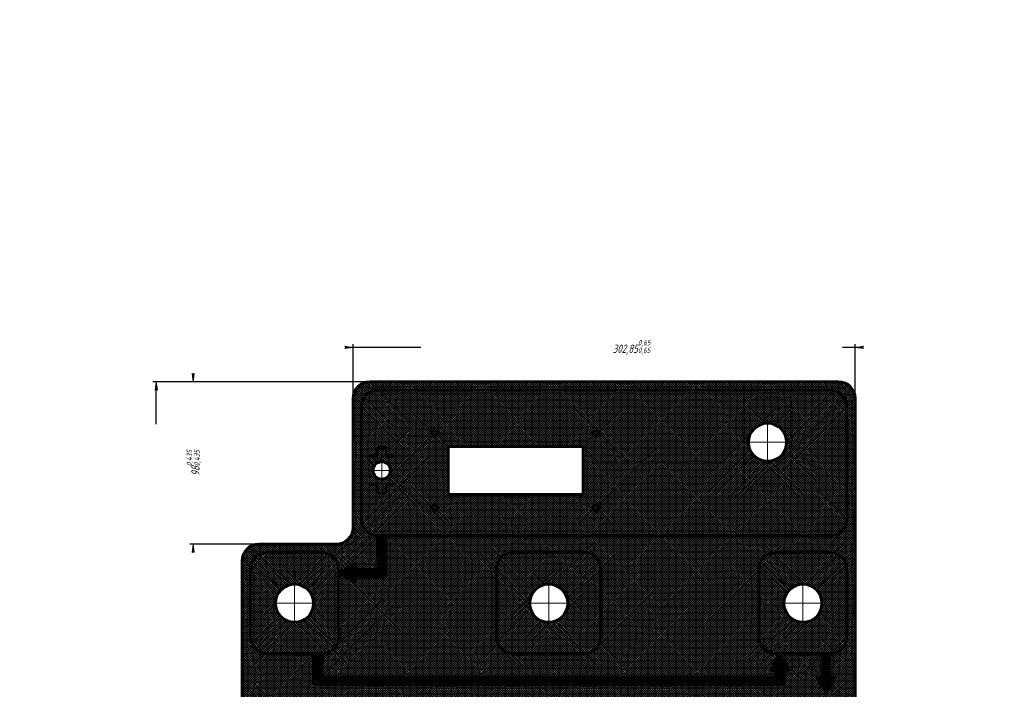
# Model space of a CAD drawing. Header units: millimetres. Extents: x 0 to 594, y 0 to 841.
# Tile 3 of 3: x 0 to 594, y 437 to 841. Entities that reach past the tile are written whole.
import ezdxf

# ---------------------------------------------------------------- set-up
doc = ezdxf.new("R2010")
doc.units = ezdxf.units.MM
for name, pattern in [('K5LT_AXLED', [19.5, 15, -1.5, 1.5, -1.5]), ('K5LT_BASIC', [0]), ('K5LT_DASHED', [6, 4, -2]), ('K5LT_THIN', [0])]:
    doc.linetypes.add(name, pattern=pattern)
doc.styles.add('KDIMTEXTSTYLE', font='GOST_AU.SHX', dxfattribs={"width": 0.96, "oblique": 15, "height": 5})
doc.dimstyles.new('KDIMSTYLE (1.00)', dxfattribs={"dimtxt": 5, "dimasz": 1, "dimexe": 2, "dimexo": 0, "dimgap": 1, "dimtad": 1, "dimtxsty": 'KDIMTEXTSTYLE', "dimsah": 1, "dimcen": 0, "dimdle": 1, "dimadec": 0, "dimazin": 0, "dimtfac": 0.667, "dimtmove": 0, "dimatfit": 3, "dimfxl": 1, "dimtvp": 1, "dimtolj": 1, "dimtzin": 0, "dimarcsym": 0})
pattern_1 = [(45, (0, 0), (-0.7071068, 0.7071068), []), (135, (0, 0), (-0.7071068, -0.7071068), [])]

# ---------------------------------------------------------------- blocks, each defined once
blk = doc.blocks.new('U0')
at = {"color": 150, "linetype": 'K5LT_BASIC', "lineweight": 60, "true_color": 0x0080ff}
for p, q in [((339.91, 583.53), (258.41, 583.53)), ((258.41, 583.53), (258.41, 554.53)), ((339.91, 554.53), (339.91, 583.53)), ((258.41, 554.53), (339.91, 554.53))]:
    blk.add_line(p, q, dxfattribs=at)
blk = doc.blocks.new('U1')
at = {"color": 7, "linetype": 'K5LT_DASHED', "lineweight": 18}
for p, q in [((465.16, 613.03), (437.16, 613.03)), ((437.16, 613.03), (437.16, 559.03)), ((465.16, 559.03), (465.16, 613.03)), ((437.16, 559.03), (465.16, 559.03))]:
    blk.add_line(p, q, dxfattribs=at)
blk = doc.blocks.new('U2')
at = {"color": 30, "linetype": 'K5LT_AXLED', "lineweight": 18, "true_color": 0xff8000}
for q in [(250.41, 595.13), (246.81, 591.53), (254.01, 591.53), (250.41, 587.93)]:
    blk.add_line((250.41, 591.53), q, dxfattribs=at)
blk = doc.blocks.new('U3')
at = {"color": 30, "linetype": 'K5LT_AXLED', "lineweight": 18, "true_color": 0xff8000}
for q in [(218.41, 576.28), (211.16, 569.03), (225.66, 569.03), (218.41, 561.78)]:
    blk.add_line((218.41, 569.03), q, dxfattribs=at)
blk = doc.blocks.new('U4')
at = {"color": 30, "linetype": 'K5LT_AXLED', "lineweight": 18, "true_color": 0xff8000}
for q in [(246.81, 546.53), (250.41, 550.13), (254.01, 546.53), (250.41, 542.93)]:
    blk.add_line((250.41, 546.53), q, dxfattribs=at)
blk = doc.blocks.new('U5')
at = {"color": 30, "linetype": 'K5LT_AXLED', "lineweight": 18, "true_color": 0xff8000}
for q in [(347.91, 595.13), (344.31, 591.53), (351.51, 591.53), (347.91, 587.93)]:
    blk.add_line((347.91, 591.53), q, dxfattribs=at)
blk = doc.blocks.new('U6')
at = {"color": 30, "linetype": 'K5LT_AXLED', "lineweight": 18, "true_color": 0xff8000}
for q in [(344.31, 546.53), (347.91, 550.13), (351.51, 546.53), (347.91, 542.93)]:
    blk.add_line((347.91, 546.53), q, dxfattribs=at)
blk = doc.blocks.new('U7')
at = {"color": 30, "linetype": 'K5LT_AXLED', "lineweight": 18, "true_color": 0xff8000}
for q in [(451.16, 599.53), (437.66, 586.03), (464.66, 586.03), (451.16, 572.53)]:
    blk.add_line((451.16, 586.03), q, dxfattribs=at)
blk = doc.blocks.new('U8')
at = {"color": 30, "linetype": 'K5LT_AXLED', "lineweight": 18, "true_color": 0xff8000}
for q in [(472.51, 502.38), (459.01, 488.88), (486.01, 488.88), (472.51, 475.38)]:
    blk.add_line((472.51, 488.88), q, dxfattribs=at)
blk = doc.blocks.new('U9')
at = {"color": 30, "linetype": 'K5LT_AXLED', "lineweight": 18, "true_color": 0xff8000}
for q in [(319.16, 502.38), (305.66, 488.88), (332.66, 488.88), (319.16, 475.38)]:
    blk.add_line((319.16, 488.88), q, dxfattribs=at)
blk = doc.blocks.new('U10')
at = {"color": 30, "linetype": 'K5LT_AXLED', "lineweight": 18, "true_color": 0xff8000}
for q in [(165.81, 502.38), (152.31, 488.88), (179.31, 488.88), (165.81, 475.38)]:
    blk.add_line((165.81, 488.88), q, dxfattribs=at)
blk = doc.blocks.new('KDIMARROW_01')
blk.add_hatch(color=0).paths.add_polyline_path([(0, 0), (-5, 0.66), (-4.5, 0), (-5, -0.66)])
at = {"color": 0, "linetype": 'K5LT_THIN', "lineweight": 18}
for p, q in [((-4.5, 0), (-5, 0.66)), ((-5, 0.66), (0, 0)), ((0, 0), (-5, -0.66)), ((-5, -0.66), (-4.5, 0)), ((0, 0), (-1, 0))]:
    blk.add_line(p, q, dxfattribs=at)

msp = doc.modelspace()

# ---------------------------------------------------------------- hatches: boundary and pattern name
at = {"true_color": 0xd8d8d8}
h = msp.add_hatch(dxfattribs=at)
h.set_pattern_fill('', color=254, angle=45, style=0, pattern_type=0)
h.set_pattern_definition(pattern_1)
h.paths.add_polyline_path([(201.156, 534.527), (200.364, 530.627), (198.114, 527.344), (194.761, 525.199), (191.156, 524.527), (144.31, 524.527), (140.41, 523.735), (137.127, 521.485), (134.982, 518.132), (134.31, 514.527), (134.31, 218.527), (135.102, 214.627), (137.353, 211.344), (140.705, 209.199), (144.31, 208.527), (431.006, 208.527), (434.907, 207.735), (438.189, 205.485), (440.334, 202.132), (441.006, 198.527), (441.006, 168.598), (441.798, 164.698), (444.049, 161.415), (447.402, 159.27), (451.006, 158.598), (494.006, 158.598), (497.907, 159.39), (501.189, 161.641), (503.334, 164.993), (504.006, 168.598), (504.006, 612.527), (503.214, 616.427), (500.964, 619.71), (497.611, 621.855), (494.006, 622.527), (211.156, 622.527), (207.256, 621.735), (203.974, 619.485), (201.829, 616.132), (201.156, 612.527)])
h.paths.add_polyline_path([(287.656, 468.382), (287.656, 509.527), (288.448, 513.427), (290.699, 516.71), (294.052, 518.855), (297.656, 519.527), (340.656, 519.527), (344.557, 518.735), (347.839, 516.485), (349.984, 513.132), (350.656, 509.527), (350.656, 468.382), (349.864, 464.482), (347.614, 461.199), (344.261, 459.055), (340.656, 458.382), (297.656, 458.382), (293.756, 459.174), (290.474, 461.425), (288.329, 464.778)])
h.paths.add_polyline_path([(446.006, 283.348), (446.006, 285.848), (446.798, 289.748), (449.049, 293.031), (452.402, 295.176), (456.006, 295.848), (489.006, 295.848), (492.907, 295.056), (496.189, 292.806), (498.334, 289.453), (499.006, 285.848), (499.006, 173.598), (498.214, 169.698), (495.964, 166.415), (492.611, 164.27), (489.006, 163.598), (456.006, 163.598), (452.106, 164.39), (448.824, 166.641), (446.679, 169.993), (446.006, 173.598)])
h.paths.add_polyline_path([(151.81, 349.848), (375.31, 349.848), (379.21, 349.056), (382.493, 346.806), (384.638, 343.453), (385.31, 339.848), (385.31, 285.848), (436.006, 285.848), (436.006, 289.122), (446.006, 283.348), (436.006, 277.575), (436.006, 280.848), (385.31, 280.848), (385.31, 223.527), (384.518, 219.627), (382.267, 216.344), (378.915, 214.199), (375.31, 213.527), (149.31, 213.527), (145.41, 214.319), (142.127, 216.57), (139.982, 219.922), (139.31, 223.527), (139.31, 339.848), (140.102, 343.748), (142.353, 347.031), (145.705, 349.176), (149.31, 349.848)])
h.paths.add_polyline_path([(486.506, 434.445), (489.006, 434.445), (492.907, 433.653), (496.189, 431.402), (498.334, 428.05), (499.006, 424.445), (499.006, 414.445), (499.006, 374.445), (498.214, 370.545), (495.964, 367.262), (492.611, 365.117), (489.006, 364.445), (154.31, 364.445), (154.31, 359.848), (157.584, 359.848), (151.81, 349.848), (146.037, 359.848), (149.31, 359.848), (149.31, 364.445), (145.41, 365.237), (142.127, 367.487), (139.982, 370.84), (139.31, 374.445), (139.31, 414.445), (139.31, 424.445), (140.102, 428.345), (142.353, 431.628), (145.705, 433.773), (149.31, 434.445)])
h.paths.add_polyline_path([(458.55, 458.382), (456.006, 458.382), (452.106, 459.174), (448.824, 461.425), (446.679, 464.778), (446.006, 468.382), (446.006, 509.527), (446.798, 513.427), (449.049, 516.71), (452.402, 518.855), (456.006, 519.527), (489.006, 519.527), (492.907, 518.735), (496.189, 516.485), (498.334, 513.132), (499.006, 509.527), (499.006, 468.382), (498.214, 464.482), (495.964, 461.199), (492.611, 459.055), (489.006, 458.382), (489.006, 444.445), (492.28, 444.445), (486.506, 434.445), (480.733, 444.445), (484.006, 444.445), (484.006, 458.382)])
h.paths.add_polyline_path([(182.31, 444.382), (456.006, 444.382), (456.006, 448.382), (452.776, 448.382), (458.55, 458.382), (464.323, 448.382), (461.05, 448.382), (461.006, 439.382), (177.31, 439.382), (177.31, 458.382), (149.31, 458.382), (145.41, 459.174), (142.127, 461.425), (139.982, 464.778), (139.31, 468.382), (139.31, 509.527), (140.102, 513.427), (142.353, 516.71), (145.705, 518.855), (149.31, 519.527), (182.31, 519.527), (186.21, 518.735), (189.492, 516.485), (191.637, 513.132), (192.31, 509.527), (192.31, 507.027), (202.31, 512.801), (202.31, 509.527), (216.156, 509.527), (216.156, 529.527), (212.256, 530.319), (208.974, 532.57), (206.829, 535.922), (206.156, 539.527), (206.156, 607.527), (206.948, 611.427), (209.199, 614.71), (212.552, 616.855), (216.156, 617.527), (489.006, 617.527), (492.907, 616.735), (496.189, 614.485), (498.334, 611.132), (499.006, 607.527), (499.006, 539.527), (498.214, 535.627), (495.964, 532.344), (492.611, 530.199), (489.006, 529.527), (221.156, 529.527), (221.156, 504.527), (202.31, 504.527), (202.31, 501.254), (192.31, 507.027), (192.31, 468.382), (191.518, 464.482), (189.267, 461.199), (185.914, 459.055), (182.31, 458.382)])
at = {"true_color": 0xcccc00}
h = msp.add_hatch(dxfattribs=at)
h.set_pattern_fill('', color=52, angle=45, style=0, pattern_type=0)
h.set_pattern_definition(pattern_1)
h.paths.add_polyline_path([(489.006, 617.527), (216.156, 617.527), (212.256, 616.735), (208.974, 614.485), (206.829, 611.132), (206.156, 607.527), (206.156, 539.527), (206.948, 535.627), (209.199, 532.344), (212.552, 530.199), (216.156, 529.527), (489.006, 529.527), (492.907, 530.319), (496.189, 532.57), (498.334, 535.922), (499.006, 539.527), (499.006, 607.527), (498.214, 611.427), (495.964, 614.71), (492.611, 616.855)])
h.paths.add_polyline_path([(346.306, 591.527), (346.775, 592.658), (347.906, 593.127), (349.038, 592.658), (349.506, 591.527), (349.038, 590.396), (347.906, 589.927), (346.775, 590.396)])
h.paths.add_polyline_path([(339.906, 583.527), (339.906, 554.527), (258.406, 554.527), (258.406, 583.527)])
h.paths.add_polyline_path([(346.306, 546.527), (346.775, 547.658), (347.906, 548.127), (349.038, 547.658), (349.506, 546.527), (349.038, 545.396), (347.906, 544.927), (346.775, 545.396)])
h.paths.add_polyline_path([(462.656, 586.027), (461.863, 581.831), (459.594, 578.213), (456.16, 575.673), (452.037, 574.561), (447.792, 575.03), (444.011, 577.017), (441.216, 580.245), (439.791, 584.272), (439.934, 588.54), (441.625, 592.462), (444.631, 595.496), (448.536, 597.225), (452.803, 597.409), (456.843, 596.023), (460.098, 593.258), (462.121, 589.497)])
h.paths.add_polyline_path([(252.006, 591.527), (251.538, 590.396), (250.406, 589.927), (249.275, 590.396), (248.806, 591.527), (249.275, 592.658), (250.406, 593.127), (251.538, 592.658)])
h.paths.add_polyline_path([(252.006, 546.527), (251.538, 545.396), (250.406, 544.927), (249.275, 545.396), (248.806, 546.527), (249.275, 547.658), (250.406, 548.127), (251.538, 547.658)])
h.paths.add_polyline_path([(223.656, 569.027), (222.872, 566.266), (220.752, 564.33), (217.931, 563.799), (215.252, 564.83), (213.517, 567.116), (213.243, 569.974), (214.512, 572.548), (216.946, 574.07), (219.817, 574.084), (222.266, 572.586), (223.561, 570.025)])
at = {"true_color": 0x0066cc}
h = msp.add_hatch(dxfattribs=at)
h.set_pattern_fill('', color=152, angle=45, style=0, pattern_type=0)
h.set_pattern_definition([(45, (0, 0), (-0.21213204, 0.21213204), []), (135, (0, 0), (-0.21213204, -0.21213204), [])])
h.paths.add_polyline_path([(202.31, 504.527), (221.156, 504.527), (221.156, 529.527), (216.156, 529.527), (216.156, 509.527), (202.31, 509.527), (202.31, 512.801), (192.31, 507.027), (202.31, 501.254)])
h.paths.add_polyline_path([(182.31, 444.382), (182.31, 458.382), (177.31, 458.382), (177.31, 439.382), (461.006, 439.382), (461.05, 448.382), (464.323, 448.382), (458.55, 458.382), (452.776, 448.382), (456.006, 448.382), (456.006, 444.382)])
h.paths.add_polyline_path([(492.28, 444.445), (489.006, 444.445), (489.006, 458.382), (484.006, 458.382), (484.006, 444.445), (480.733, 444.445), (486.506, 434.445)])
h.paths.add_polyline_path([(436.006, 285.848), (385.31, 285.848), (385.31, 280.848), (436.006, 280.848), (436.006, 277.575), (446.006, 283.348), (436.006, 289.122)])
h.paths.add_polyline_path([(149.31, 364.445), (149.31, 359.848), (146.037, 359.848), (151.81, 349.848), (157.584, 359.848), (154.31, 359.848), (154.31, 364.445)])
at = {"true_color": 0xb4b4b4}
h = msp.add_hatch(dxfattribs=at)
h.set_pattern_fill('', color=253, angle=45, style=0, pattern_type=0)
h.set_pattern_definition(pattern_1)
h.paths.add_polyline_path([(149.31, 458.382), (182.31, 458.382), (186.21, 459.174), (189.492, 461.425), (191.637, 464.778), (192.31, 468.382), (192.31, 509.527), (191.518, 513.427), (189.267, 516.71), (185.914, 518.855), (182.31, 519.527), (149.31, 519.527), (145.41, 518.735), (142.127, 516.485), (139.982, 513.132), (139.31, 509.527), (139.31, 468.382), (140.102, 464.482), (142.353, 461.199), (145.705, 459.055)])
h.paths.add_polyline_path([(154.31, 488.882), (155.103, 493.079), (157.373, 496.697), (160.806, 499.237), (164.93, 500.349), (169.175, 499.879), (172.956, 497.893), (175.751, 494.664), (177.175, 490.638), (177.032, 486.369), (175.341, 482.447), (172.336, 479.413), (168.43, 477.685), (164.163, 477.501), (160.123, 478.887), (156.868, 481.651), (154.846, 485.413)])
h.paths.add_polyline_path([(461.006, 458.382), (489.006, 458.382), (492.907, 459.174), (496.189, 461.425), (498.334, 464.778), (499.006, 468.382), (499.006, 509.527), (498.214, 513.427), (495.964, 516.71), (492.611, 518.855), (489.006, 519.527), (456.006, 519.527), (452.106, 518.735), (448.824, 516.485), (446.679, 513.132), (446.006, 509.527), (446.006, 468.382), (446.798, 464.482), (449.049, 461.199), (452.402, 459.055), (456.006, 458.382)])
h.paths.add_polyline_path([(484.006, 488.882), (483.213, 484.686), (480.944, 481.068), (477.51, 478.528), (473.387, 477.416), (469.142, 477.886), (465.361, 479.872), (462.566, 483.101), (461.141, 487.127), (461.284, 491.395), (462.975, 495.317), (465.981, 498.352), (469.886, 500.08), (474.153, 500.264), (478.193, 498.878), (481.448, 496.114), (483.471, 492.352)])
h.paths.add_polyline_path([(484.006, 434.445), (149.31, 434.445), (145.41, 433.653), (142.127, 431.402), (139.982, 428.05), (139.31, 424.445), (139.31, 414.445), (139.31, 374.445), (140.102, 370.545), (142.353, 367.262), (145.705, 365.117), (149.31, 364.445), (489.006, 364.445), (492.907, 365.237), (496.189, 367.487), (498.334, 370.84), (499.006, 374.445), (499.006, 414.445), (499.006, 424.445), (498.214, 428.345), (495.964, 431.628), (492.611, 433.773), (489.006, 434.445)])
h.paths.add_polyline_path([(305.656, 409.445), (306.434, 411.644), (308.42, 412.867), (310.733, 412.57), (312.346, 410.885), (312.543, 408.561), (311.236, 406.629), (309.005, 405.948), (306.842, 406.82), (305.706, 408.857)])
h.paths.add_polyline_path([(285.656, 409.445), (286.434, 411.644), (288.42, 412.867), (290.733, 412.57), (292.346, 410.885), (292.543, 408.561), (291.236, 406.629), (289.005, 405.948), (286.842, 406.82), (285.706, 408.857)])
h.paths.add_polyline_path([(307.906, 395.945), (308.273, 396.829), (309.156, 397.195), (310.04, 396.829), (310.406, 395.945), (310.04, 395.061), (309.156, 394.695), (308.273, 395.061)])
h.paths.add_polyline_path([(332.656, 409.445), (331.879, 407.246), (329.893, 406.023), (327.58, 406.32), (325.966, 408.005), (325.77, 410.329), (327.077, 412.26), (329.308, 412.942), (331.471, 412.07), (332.607, 410.033)])
h.paths.add_polyline_path([(287.906, 395.945), (288.273, 396.829), (289.156, 397.195), (290.04, 396.829), (290.406, 395.945), (290.04, 395.061), (289.156, 394.695), (288.273, 395.061)])
h.paths.add_polyline_path([(306.656, 389.445), (307.389, 391.213), (309.156, 391.945), (310.924, 391.213), (311.656, 389.445), (310.924, 387.677), (309.156, 386.945), (307.389, 387.677)])
h.paths.add_polyline_path([(265.656, 409.445), (266.434, 411.644), (268.42, 412.867), (270.733, 412.57), (272.346, 410.885), (272.543, 408.561), (271.236, 406.629), (269.005, 405.948), (266.842, 406.82), (265.706, 408.857)])
h.paths.add_polyline_path([(286.656, 389.445), (287.389, 391.213), (289.156, 391.945), (290.924, 391.213), (291.656, 389.445), (290.924, 387.677), (289.156, 386.945), (287.389, 387.677)])
h.paths.add_polyline_path([(330.406, 395.945), (330.04, 395.061), (329.156, 394.695), (328.273, 395.061), (327.906, 395.945), (328.273, 396.829), (329.156, 397.195), (330.04, 396.829)])
h.paths.add_polyline_path([(331.656, 389.445), (330.924, 387.677), (329.156, 386.945), (327.389, 387.677), (326.656, 389.445), (327.389, 391.213), (329.156, 391.945), (330.924, 391.213)])
h.paths.add_polyline_path([(267.906, 395.945), (268.273, 396.829), (269.156, 397.195), (270.04, 396.829), (270.406, 395.945), (270.04, 395.061), (269.156, 394.695), (268.273, 395.061)])
h.paths.add_polyline_path([(266.656, 389.445), (267.389, 391.213), (269.156, 391.945), (270.924, 391.213), (271.656, 389.445), (270.924, 387.677), (269.156, 386.945), (267.389, 387.677)])
h.paths.add_polyline_path([(352.656, 409.445), (351.879, 407.246), (349.893, 406.023), (347.58, 406.32), (345.966, 408.005), (345.77, 410.329), (347.077, 412.26), (349.308, 412.942), (351.471, 412.07), (352.607, 410.033)])
h.paths.add_polyline_path([(245.656, 409.445), (246.434, 411.644), (248.42, 412.867), (250.733, 412.57), (252.346, 410.885), (252.543, 408.561), (251.236, 406.629), (249.005, 405.948), (246.842, 406.82), (245.706, 408.857)])
h.paths.add_polyline_path([(350.406, 395.945), (350.04, 395.061), (349.156, 394.695), (348.273, 395.061), (347.906, 395.945), (348.273, 396.829), (349.156, 397.195), (350.04, 396.829)])
h.paths.add_polyline_path([(351.656, 389.445), (350.924, 387.677), (349.156, 386.945), (347.389, 387.677), (346.656, 389.445), (347.389, 391.213), (349.156, 391.945), (350.924, 391.213)])
h.paths.add_polyline_path([(247.906, 395.945), (248.273, 396.829), (249.156, 397.195), (250.04, 396.829), (250.406, 395.945), (250.04, 395.061), (249.156, 394.695), (248.273, 395.061)])
h.paths.add_polyline_path([(246.656, 389.445), (247.389, 391.213), (249.156, 391.945), (250.924, 391.213), (251.656, 389.445), (250.924, 387.677), (249.156, 386.945), (247.389, 387.677)])
h.paths.add_polyline_path([(372.656, 409.445), (371.879, 407.246), (369.893, 406.023), (367.58, 406.32), (365.966, 408.005), (365.77, 410.329), (367.077, 412.26), (369.308, 412.942), (371.471, 412.07), (372.607, 410.033)])
h.paths.add_polyline_path([(225.656, 409.445), (226.434, 411.644), (228.42, 412.867), (230.733, 412.57), (232.346, 410.885), (232.543, 408.561), (231.236, 406.629), (229.005, 405.948), (226.842, 406.82), (225.706, 408.857)])
h.paths.add_polyline_path([(370.406, 395.945), (370.04, 395.061), (369.156, 394.695), (368.273, 395.061), (367.906, 395.945), (368.273, 396.829), (369.156, 397.195), (370.04, 396.829)])
h.paths.add_polyline_path([(371.656, 389.445), (370.924, 387.677), (369.156, 386.945), (367.389, 387.677), (366.656, 389.445), (367.389, 391.213), (369.156, 391.945), (370.924, 391.213)])
h.paths.add_polyline_path([(227.906, 395.945), (228.273, 396.829), (229.156, 397.195), (230.04, 396.829), (230.406, 395.945), (230.04, 395.061), (229.156, 394.695), (228.273, 395.061)])
h.paths.add_polyline_path([(226.656, 389.445), (227.389, 391.213), (229.156, 391.945), (230.924, 391.213), (231.656, 389.445), (230.924, 387.677), (229.156, 386.945), (227.389, 387.677)])
h.paths.add_polyline_path([(392.656, 409.445), (391.879, 407.246), (389.893, 406.023), (387.58, 406.32), (385.966, 408.005), (385.77, 410.329), (387.077, 412.26), (389.308, 412.942), (391.471, 412.07), (392.607, 410.033)])
h.paths.add_polyline_path([(205.656, 409.445), (206.434, 411.644), (208.42, 412.867), (210.733, 412.57), (212.346, 410.885), (212.543, 408.561), (211.236, 406.629), (209.005, 405.948), (206.842, 406.82), (205.706, 408.857)])
h.paths.add_polyline_path([(390.406, 395.945), (390.04, 395.061), (389.156, 394.695), (388.273, 395.061), (387.906, 395.945), (388.273, 396.829), (389.156, 397.195), (390.04, 396.829)])
h.paths.add_polyline_path([(391.656, 389.445), (390.924, 387.677), (389.156, 386.945), (387.389, 387.677), (386.656, 389.445), (387.389, 391.213), (389.156, 391.945), (390.924, 391.213)])
h.paths.add_polyline_path([(207.906, 395.945), (208.273, 396.829), (209.156, 397.195), (210.04, 396.829), (210.406, 395.945), (210.04, 395.061), (209.156, 394.695), (208.273, 395.061)])
h.paths.add_polyline_path([(206.656, 389.445), (207.389, 391.213), (209.156, 391.945), (210.924, 391.213), (211.656, 389.445), (210.924, 387.677), (209.156, 386.945), (207.389, 387.677)])
h.paths.add_polyline_path([(412.656, 409.445), (411.879, 407.246), (409.893, 406.023), (407.58, 406.32), (405.966, 408.005), (405.77, 410.329), (407.077, 412.26), (409.308, 412.942), (411.471, 412.07), (412.607, 410.033)])
h.paths.add_polyline_path([(410.406, 395.945), (410.04, 395.061), (409.156, 394.695), (408.273, 395.061), (407.906, 395.945), (408.273, 396.829), (409.156, 397.195), (410.04, 396.829)])
h.paths.add_polyline_path([(185.656, 409.445), (186.434, 411.644), (188.42, 412.867), (190.733, 412.57), (192.346, 410.885), (192.543, 408.561), (191.236, 406.629), (189.005, 405.948), (186.842, 406.82), (185.706, 408.857)])
h.paths.add_polyline_path([(411.656, 389.445), (410.924, 387.677), (409.156, 386.945), (407.389, 387.677), (406.656, 389.445), (407.389, 391.213), (409.156, 391.945), (410.924, 391.213)])
h.paths.add_polyline_path([(187.906, 395.945), (188.273, 396.829), (189.156, 397.195), (190.04, 396.829), (190.406, 395.945), (190.04, 395.061), (189.156, 394.695), (188.273, 395.061)])
h.paths.add_polyline_path([(186.656, 389.445), (187.389, 391.213), (189.156, 391.945), (190.924, 391.213), (191.656, 389.445), (190.924, 387.677), (189.156, 386.945), (187.389, 387.677)])
h.paths.add_polyline_path([(432.656, 409.445), (431.879, 407.246), (429.893, 406.023), (427.58, 406.32), (425.966, 408.005), (425.77, 410.329), (427.077, 412.26), (429.308, 412.942), (431.471, 412.07), (432.607, 410.033)])
h.paths.add_polyline_path([(430.406, 395.945), (430.04, 395.061), (429.156, 394.695), (428.273, 395.061), (427.906, 395.945), (428.273, 396.829), (429.156, 397.195), (430.04, 396.829)])
h.paths.add_polyline_path([(431.656, 389.445), (430.924, 387.677), (429.156, 386.945), (427.389, 387.677), (426.656, 389.445), (427.389, 391.213), (429.156, 391.945), (430.924, 391.213)])
h.paths.add_polyline_path([(165.656, 409.445), (166.434, 411.644), (168.42, 412.867), (170.733, 412.57), (172.346, 410.885), (172.543, 408.561), (171.236, 406.629), (169.005, 405.948), (166.842, 406.82), (165.706, 408.857)])
h.paths.add_polyline_path([(167.906, 395.945), (168.273, 396.829), (169.156, 397.195), (170.04, 396.829), (170.406, 395.945), (170.04, 395.061), (169.156, 394.695), (168.273, 395.061)])
h.paths.add_polyline_path([(166.656, 389.445), (167.389, 391.213), (169.156, 391.945), (170.924, 391.213), (171.656, 389.445), (170.924, 387.677), (169.156, 386.945), (167.389, 387.677)])
h.paths.add_polyline_path([(452.656, 409.445), (451.879, 407.246), (449.893, 406.023), (447.58, 406.32), (445.966, 408.005), (445.77, 410.329), (447.077, 412.26), (449.308, 412.942), (451.471, 412.07), (452.607, 410.033)])
h.paths.add_polyline_path([(450.406, 395.945), (450.04, 395.061), (449.156, 394.695), (448.273, 395.061), (447.906, 395.945), (448.273, 396.829), (449.156, 397.195), (450.04, 396.829)])
h.paths.add_polyline_path([(451.656, 389.445), (450.924, 387.677), (449.156, 386.945), (447.389, 387.677), (446.656, 389.445), (447.389, 391.213), (449.156, 391.945), (450.924, 391.213)])
h.paths.add_polyline_path([(472.656, 409.445), (471.879, 407.246), (469.893, 406.023), (467.58, 406.32), (465.966, 408.005), (465.77, 410.329), (467.077, 412.26), (469.308, 412.942), (471.471, 412.07), (472.607, 410.033)])
h.paths.add_polyline_path([(471.656, 389.445), (470.924, 387.677), (469.156, 386.945), (467.389, 387.677), (466.656, 389.445), (467.389, 391.213), (469.156, 391.945), (470.924, 391.213)])
h.paths.add_polyline_path([(470.406, 395.945), (470.04, 395.061), (469.156, 394.695), (468.273, 395.061), (467.906, 395.945), (468.273, 396.829), (469.156, 397.195), (470.04, 396.829)])
h.paths.add_polyline_path([(139.31, 339.848), (139.31, 223.527), (140.102, 219.627), (142.353, 216.344), (145.705, 214.199), (149.31, 213.527), (375.31, 213.527), (379.21, 214.319), (382.493, 216.57), (384.638, 219.922), (385.31, 223.527), (385.31, 339.848), (384.518, 343.748), (382.267, 347.031), (378.915, 349.176), (375.31, 349.848), (149.31, 349.848), (145.41, 349.056), (142.127, 346.806), (139.982, 343.453)])
h.paths.add_polyline_path([(177.31, 312.348), (176.517, 308.152), (174.247, 304.534), (170.814, 301.994), (166.69, 300.882), (162.445, 301.351), (158.664, 303.337), (155.869, 306.566), (154.445, 310.593), (154.588, 314.861), (156.279, 318.783), (159.284, 321.817), (163.19, 323.546), (167.457, 323.73), (171.497, 322.344), (174.752, 319.579), (176.774, 315.818)])
h.paths.add_polyline_path([(212.31, 244.848), (212.31, 273.848), (253.06, 273.848), (253.06, 244.848)])
h.paths.add_polyline_path([(212.31, 297.848), (212.31, 326.848), (253.06, 326.848), (253.06, 297.848)])
h.paths.add_polyline_path([(226.185, 285.848), (225.408, 283.649), (223.422, 282.426), (221.108, 282.723), (219.495, 284.408), (219.298, 286.732), (220.606, 288.664), (222.837, 289.345), (225, 288.473), (226.135, 286.436)])
h.paths.add_polyline_path([(202.387, 236.848), (202.856, 237.979), (203.987, 238.448), (205.119, 237.979), (205.587, 236.848), (205.119, 235.717), (203.987, 235.248), (202.856, 235.717)])
h.paths.add_polyline_path([(202.387, 334.848), (202.856, 335.979), (203.987, 336.448), (205.119, 335.979), (205.587, 334.848), (205.119, 333.717), (203.987, 333.248), (202.856, 333.717)])
h.paths.add_polyline_path([(246.185, 285.848), (245.408, 283.649), (243.422, 282.426), (241.108, 282.723), (239.495, 284.408), (239.298, 286.732), (240.606, 288.664), (242.837, 289.345), (245, 288.473), (246.135, 286.436)])
h.paths.add_polyline_path([(265.56, 307.348), (264.828, 305.58), (263.06, 304.848), (261.292, 305.58), (260.56, 307.348), (261.292, 309.116), (263.06, 309.848), (264.828, 309.116)])
h.paths.add_polyline_path([(265.56, 317.348), (264.828, 315.58), (263.06, 314.848), (261.292, 315.58), (260.56, 317.348), (261.292, 319.116), (263.06, 319.848), (264.828, 319.116)])
h.paths.add_polyline_path([(273.06, 244.848), (273.06, 273.848), (313.81, 273.848), (313.81, 244.848)])
h.paths.add_polyline_path([(273.06, 297.848), (273.06, 326.848), (313.81, 326.848), (313.81, 297.848)])
h.paths.add_polyline_path([(279.935, 285.848), (280.712, 288.047), (282.698, 289.27), (285.012, 288.973), (286.625, 287.288), (286.822, 284.964), (285.514, 283.033), (283.283, 282.351), (281.12, 283.223), (279.985, 285.26)])
h.paths.add_polyline_path([(299.935, 285.848), (300.712, 288.047), (302.698, 289.27), (305.012, 288.973), (306.625, 287.288), (306.822, 284.964), (305.514, 283.033), (303.283, 282.351), (301.12, 283.223), (299.985, 285.26)])
h.paths.add_polyline_path([(323.733, 236.848), (323.264, 235.717), (322.133, 235.248), (321.001, 235.717), (320.533, 236.848), (321.001, 237.979), (322.133, 238.448), (323.264, 237.979)])
h.paths.add_polyline_path([(323.733, 334.848), (323.264, 333.717), (322.133, 333.248), (321.001, 333.717), (320.533, 334.848), (321.001, 335.979), (322.133, 336.448), (323.264, 335.979)])
h.paths.add_polyline_path([(348.81, 259.348), (349.603, 263.545), (351.873, 267.162), (355.306, 269.702), (359.43, 270.814), (363.675, 270.345), (367.456, 268.359), (370.251, 265.13), (371.675, 261.103), (371.532, 256.835), (369.841, 252.913), (366.836, 249.879), (362.93, 248.151), (358.663, 247.967), (354.623, 249.352), (351.368, 252.117), (349.346, 255.879)])
at = {"true_color": 0x4c9900}
h = msp.add_hatch(dxfattribs=at)
h.set_pattern_fill('', color=74, angle=45, style=0, pattern_type=0)
h.set_pattern_definition(pattern_1)
h.paths.add_polyline_path([(297.656, 519.527), (293.756, 518.735), (290.474, 516.485), (288.329, 513.132), (287.656, 509.527), (287.656, 468.382), (288.448, 464.482), (290.699, 461.199), (294.052, 459.055), (297.656, 458.382), (340.656, 458.382), (344.557, 459.174), (347.839, 461.425), (349.984, 464.778), (350.656, 468.382), (350.656, 509.527), (349.864, 513.427), (347.614, 516.71), (344.261, 518.855), (340.656, 519.527)])
h.paths.add_polyline_path([(330.656, 488.882), (329.863, 484.686), (327.594, 481.068), (324.16, 478.528), (320.037, 477.416), (315.792, 477.886), (312.011, 479.872), (309.216, 483.101), (307.791, 487.127), (307.934, 491.395), (309.625, 495.317), (312.631, 498.352), (316.536, 500.08), (320.803, 500.264), (324.843, 498.878), (328.098, 496.114), (330.121, 492.352)])

# ---------------------------------------------------------------- linework, layer by layer
at = {"color": 150, "linetype": 'K5LT_BASIC', "lineweight": 60, "true_color": 0x0080ff}
for p, q in [((211.156, 622.527), (494.006, 622.527)), ((201.156, 534.527), (201.156, 612.527)), ((216.156, 617.527), (489.006, 617.527)), ((504.006, 612.527), (504.006, 168.598)), ((206.156, 607.527), (206.156, 539.527)), ((499.006, 607.527), (499.006, 539.527)), ((215.801, 577.728), (215.801, 582.728)), ((215.801, 582.728), (221.012, 582.728)), ((221.012, 582.728), (221.012, 577.728)), ((210.801, 577.728), (215.801, 577.728)), ((221.012, 577.728), (226.012, 577.728)), ((210.801, 560.326), (215.801, 560.326)), ((215.801, 560.326), (215.801, 555.326)), ((221.012, 555.326), (221.012, 560.326)), ((221.012, 560.326), (226.012, 560.326)), ((215.801, 555.326), (221.012, 555.326)), ((216.156, 529.527), (489.006, 529.527)), ((216.156, 529.527), (216.156, 509.527)), ((221.156, 504.527), (221.156, 529.527)), ((144.31, 524.527), (191.156, 524.527)), ((149.31, 519.527), (182.31, 519.527)), ((297.656, 519.527), (340.656, 519.527)), ((456.006, 519.527), (489.006, 519.527)), ((134.31, 218.527), (134.31, 514.527)), ((192.31, 507.027), (202.31, 512.801)), ((202.31, 512.801), (202.31, 509.527)), ((139.31, 468.382), (139.31, 509.527)), ((165.81, 503.882), (165.81, 508.882)), ((192.31, 509.527), (192.31, 468.382)), ((202.31, 501.254), (192.31, 507.027)), ((216.156, 509.527), (202.31, 509.527)), ((287.656, 468.382), (287.656, 509.527)), ((350.656, 509.527), (350.656, 468.382)), ((446.006, 509.527), (446.006, 468.382)), ((499.006, 509.527), (499.006, 468.382)), ((151.668, 503.025), (155.203, 499.489)), ((179.952, 503.025), (176.417, 499.489)), ((202.31, 504.527), (221.156, 504.527)), ((202.31, 504.527), (202.31, 501.254)), ((458.364, 503.025), (461.9, 499.489)), ((486.649, 503.025), (483.113, 499.489)), ((182.31, 458.382), (149.31, 458.382)), ((177.31, 458.382), (177.31, 439.382)), ((182.31, 458.382), (182.31, 444.382)), ((340.656, 458.382), (297.656, 458.382)), ((452.776, 448.382), (458.55, 458.382)), ((489.006, 458.382), (456.006, 458.382)), ((458.55, 458.382), (464.323, 448.382)), ((484.006, 458.382), (484.006, 444.445)), ((489.006, 458.382), (489.006, 444.445)), ((456.05, 448.382), (452.776, 448.382)), ((456.006, 444.382), (456.006, 448.382)), ((461.05, 448.382), (461.006, 439.382)), ((464.323, 448.382), (461.05, 448.382)), ((182.31, 444.382), (456.006, 444.382)), ((486.506, 434.445), (480.733, 444.445)), ((480.733, 444.445), (484.006, 444.445)), ((492.28, 444.445), (486.506, 434.445)), ((489.006, 444.445), (492.28, 444.445)), ((177.31, 439.382), (461.006, 439.382))]:
    msp.add_line(p, q, dxfattribs=at)
for centre, radius in [((451.156, 586.027), 11.5), ((250.406, 591.527), 1.6), ((347.906, 591.527), 1.6), ((218.406, 569.027), 5.25), ((250.406, 546.527), 1.6), ((347.906, 546.527), 1.6), ((165.81, 488.882), 11.5), ((319.156, 488.882), 11.5), ((472.506, 488.882), 11.5)]:
    msp.add_circle(centre, radius, dxfattribs=at)
for centre, start, end in [((211.156, 612.527), 90, 180), ((494.006, 612.527), 0, 90), ((216.156, 607.527), 90, 180), ((489.006, 607.527), 0, 90), ((216.156, 539.527), 180, 270), ((489.006, 539.527), 270, 0), ((191.156, 534.527), 270, 0), ((144.31, 514.527), 90, 180), ((149.31, 509.527), 90, 180), ((182.31, 509.527), 0, 90), ((297.656, 509.527), 90, 180), ((340.656, 509.527), 0, 90), ((456.006, 509.527), 90, 180), ((489.006, 509.527), 0, 90), ((149.31, 468.382), 180, 270), ((182.31, 468.382), 270, 0), ((297.656, 468.382), 180, 270), ((340.656, 468.382), 270, 0), ((456.006, 468.382), 180, 270), ((489.006, 468.382), 270, 0)]:
    msp.add_arc(centre, 10, start, end, dxfattribs=at)

# ---------------------------------------------------------------- block references
for name in ['U1', 'U2', 'U5', 'U7', 'U0', 'U3', 'U4', 'U6', 'U10', 'U9', 'U8']:
    msp.add_blockref(name, (0, 0))

# ---------------------------------------------------------------- dimensions: what is measured, and where the dimension line sits
at = {"color": 7}
msp.add_linear_dim(base=(201.156, 643.257), p1=(504.006, 612.527), p2=(201.156, 612.527), location=(369.156, 643.257), dimstyle='KDIMSTYLE (1.00)', override={"dimexo": 0, "dimpost": '\\H5.0;\\W0.965;\\Q15;<>\\H0.65x;\\S0,65^ 0,65;\\H1.5x;', "dimblk1": 'KDIMARROW_01', "dimblk2": 'KDIMARROW_01', "dimse1": 0, "dimse2": 0, "dimclrt": 7, "dimtolj": 1}, dxfattribs=at).render()
msp.add_linear_dim(base=(82.397, 622.527), p1=(451.006, 158.598), p2=(211.156, 622.527), angle=90, location=(82.397, 414.527), text='\\H5.0;\\W0.965;\\Q15;\\H5.0;\\W0.965;\\Q15;\\Q15;464\\H0.65x;\\S0,775^ 0,775;\\H1.5x;', dimstyle='KDIMSTYLE (1.00)', override={"dimexo": 0, "dimblk1": 'KDIMARROW_01', "dimblk2": 'KDIMARROW_01', "dimse1": 0, "dimse2": 0, "dimclrt": 7, "dimtolj": 1}, dxfattribs=at).render()
msp.add_linear_dim(base=(104.652, 524.527), p1=(211.156, 622.527), p2=(144.31, 524.527), angle=90, location=(104.652, 573.527), dimstyle='KDIMSTYLE (1.00)', override={"dimexo": 0, "dimpost": '\\H5.0;\\W0.965;\\Q15;<>\\H0.65x;\\S0,435^ 0,435;\\H1.5x;', "dimblk1": 'KDIMARROW_01', "dimblk2": 'KDIMARROW_01', "dimse1": 0, "dimse2": 0, "dimclrt": 7, "dimtolj": 1}, dxfattribs=at).render()

doc.saveas('drawing.dxf')
